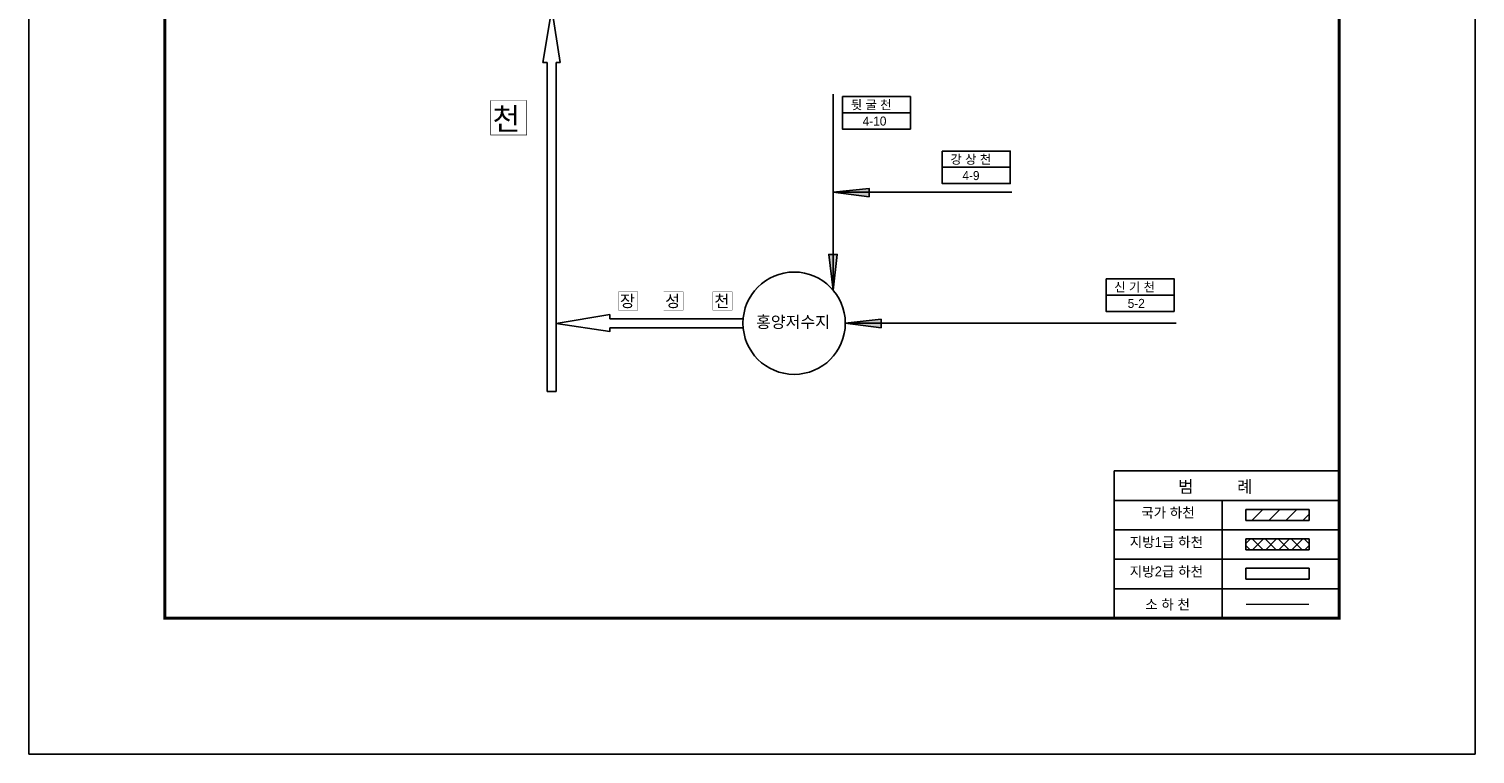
# Model space of a CAD drawing. Header units: millimetres. Extents: x 86260 to 374702, y -67927 to -24417.
# Tile 6 of 19: x 165626 to 190533, y -62317 to -49826. Entities that reach past the tile are written whole.
import ezdxf

# ---------------------------------------------------------------- set-up
doc = ezdxf.new("R2010")
doc.units = ezdxf.units.MM
doc.layers.get('DEFPOINTS').update_dxf_attribs({"color": 60})
for name, color, linetype in [('국가하천', 5, 'Continuous'), ('금회하천', 20, 'Continuous'), ('범례박스', 7, 'Continuous'), ('지방1급하천', 221, 'Continuous'), ('지방2급하천', 4, 'Continuous'), ('하천명', 7, 'Continuous'), ('행정구역명', 80, 'Continuous')]:
    doc.layers.add(name, color=color, linetype=linetype)
doc.styles.add('한글', font='Dotum.ttf')

msp = doc.modelspace()

# ---------------------------------------------------------------- hatches: boundary and pattern name
at = {"layer": '국가하천'}
h = msp.add_hatch(dxfattribs=at)
h.set_pattern_fill('ANSI31', color=256, scale=65, style=0)
h.set_pattern_definition([(45, (46717.38, -77435.22), (-145.92916, 145.92916), [])])
h.paths.add_polyline_path([(186586, -58102), (186586, -58291), (187676, -58291), (187676, -58102)])
at = {"layer": '금회하천'}
h = msp.add_hatch(color=256, dxfattribs=at)
h.paths.add_polyline_path([(180097, -52572), (180097, -52640), (179479, -52640)])
h.paths.add_polyline_path([(179479, -52640), (180097, -52640), (180097, -52717)])
h = msp.add_hatch(color=256, dxfattribs=at)
h.paths.add_polyline_path([(179547, -53710), (179479, -53710), (179479, -54328)])
h.paths.add_polyline_path([(179479, -54328), (179479, -53710), (179402, -53710)])
h = msp.add_hatch(color=256, dxfattribs=at)
h.paths.add_polyline_path([(180304, -54827), (180304, -54895), (179685, -54895)])
h.paths.add_polyline_path([(179685, -54895), (180304, -54895), (180304, -54972)])
at = {"layer": '지방1급하천'}
h = msp.add_hatch(dxfattribs=at)
h.set_pattern_fill('ANSI37', color=256, scale=50, style=0)
h.set_pattern_definition([(45, (79365.47, 0), (-112.2532, 112.2532), []), (135, (79365.47, 0), (-112.2532, -112.2532), [])])
h.paths.add_polyline_path([(186586, -58610), (186586, -58798), (187676, -58798), (187676, -58610)])

# ---------------------------------------------------------------- linework, layer by layer
for const_width in [50, 30]:
    msp.add_lwpolyline([(167966, -31333), (188192, -31333), (188192, -59976), (167966, -59976)], close=True, dxfattribs=dict(const_width=const_width))
for points in [[(179638, -50990), (180809, -50990), (180809, -51271), (179638, -51271)], [(179638, -51271), (180809, -51271), (180809, -51552), (179638, -51552)], [(181356, -51929), (182526, -51929), (182526, -52210), (181356, -52210)], [(181356, -52210), (182526, -52210), (182526, -52490), (181356, -52490)], [(184177, -54130), (185348, -54130), (185348, -54411), (184177, -54411)], [(184177, -54411), (185348, -54411), (185348, -54692), (184177, -54692)]]:
    msp.add_lwpolyline(points, close=True)
at = {"layer": 'DEFPOINTS', "color": 62}
msp.add_lwpolyline([(165626, -27781), (190533, -27781), (190533, -62317), (165626, -62317)], close=True, dxfattribs=at)
at = {"layer": '국가하천'}
for points in [[(186586, -58102), (187676, -58102)], [(186586, -58102), (186586, -58291)], [(187676, -58102), (187676, -58291)], [(186586, -58291), (187676, -58291)]]:
    msp.add_lwpolyline(points, dxfattribs=at)
msp.add_circle((178805, -54895), 881, dxfattribs=at)
at = {"layer": '금회하천'}
for points in [[(179479, -54328), (179479, -50952)], [(179479, -52640), (180097, -52572), (180097, -52717), (179479, -52640)], [(179479, -52640), (182556, -52640)], [(179479, -54328), (179547, -53710), (179402, -53710), (179479, -54328)], [(179685, -54895), (180304, -54827), (180304, -54972), (179685, -54895)], [(179685, -54895), (185383, -54895)]]:
    msp.add_lwpolyline(points, dxfattribs=at)
at = {"layer": '금회하천', "linetype": 'Continuous', "const_width": 20.8, "flags": 128}
msp.add_lwpolyline([(186588, -59736), (187674, -59736)], dxfattribs=at)
at = {"layer": '범례박스'}
for p, q in [((184318, -57439), (188192, -57439)), ((184318, -57439), (184318, -59976)), ((184318, -57947), (188192, -57947)), ((186175, -57947), (186175, -59976)), ((184318, -58454), (188192, -58454)), ((184318, -58961), (188192, -58961)), ((184318, -59469), (188192, -59469)), ((184318, -59976), (188192, -59976)), ((184318, -59976), (188192, -59976)), ((184318, -59976), (188192, -59976)), ((184318, -59976), (188192, -59976)), ((184318, -59976), (188192, -59976)), ((184318, -59976), (188192, -59976)), ((184318, -59976), (188192, -59976)), ((184318, -59976), (188192, -59976))]:
    msp.add_line(p, q, dxfattribs=at)
for points, const_width in [([(188192, -57244), (188192, -59976)], 16), ([(184318, -57439), (188192, -57439)], 20.8), ([(184318, -57439), (184318, -59976)], 20.8), ([(184318, -59976), (188192, -59976)], 20.8)]:
    msp.add_lwpolyline(points, dxfattribs=dict(at, const_width=const_width))
at = {"layer": '지방1급하천'}
for points in [[(186586, -58610), (187676, -58610)], [(186586, -58610), (186586, -58798)], [(187676, -58610), (187676, -58798)], [(186586, -58798), (187676, -58798)]]:
    msp.add_lwpolyline(points, dxfattribs=at)
at = {"layer": '지방2급하천'}
msp.add_line((174552, -56069), (174706, -56069), dxfattribs=at)
for points in [[(174552, -50403), (174479, -50403), (174633, -49481)], [(174633, -49481), (174773, -50403), (174706, -50403)], [(174552, -56069), (174552, -50403)], [(174706, -56069), (174706, -50403)], [(175629, -54818), (175629, -54746), (174706, -54899)], [(174706, -54899), (175629, -55039), (175629, -54973)], [(177927, -54818), (175629, -54818)], [(177927, -54973), (175629, -54973)], [(186586, -59117), (187676, -59117)], [(186586, -59117), (186586, -59306)], [(187676, -59117), (187676, -59306)], [(186586, -59306), (187676, -59306)]]:
    msp.add_lwpolyline(points, dxfattribs=at)
at = {"layer": '하천명'}
for points, const_width in [([(173580, -51059), (174200, -51059), (174200, -51652), (173580, -51652)], 9.78), ([(175780, -54353), (176114, -54353), (176114, -54672), (175780, -54672)], 5.27), ([(176558, -54353), (176892, -54353), (176892, -54672), (176558, -54672)], 5.27), ([(177405, -54353), (177739, -54353), (177739, -54672), (177405, -54672)], 5.27)]:
    msp.add_lwpolyline(points, close=True, dxfattribs=dict(at, const_width=const_width))

# ---------------------------------------------------------------- texts
at = {"layer": '하천명', "style": '한글'}
for s, height, p in [('뒷 굴 천', 156, (179781, -51211, 312)), ('천', 380, (173611, -51566, 760)), ('4-10', 156, (179986, -51491, 312)), ('강 상 천', 156, (181498, -52149, 312)), ('4-9', 156, (181703, -52430, 312)), ('신 기 천', 156, (184319, -54351, 312)), ('장', 205, (175806, -54616, 410)), ('성', 205, (176584, -54616, 410)), ('천', 205, (177431, -54616, 410)), ('5-2', 156, (184550, -54632, 312)), ('홍양저수지', 202.8, (178150, -54975, 406))]:
    msp.add_text(s, height=height, dxfattribs=at).set_placement(p)
at = {"layer": '행정구역명', "color": 0, "linetype": 'Continuous', "style": '한글'}
for s, height, p in [('범          례', 208, (185419, -57814)), ('국가 하천', 171.6, (184782, -58244)), ('지방1급 하천', 171.6, (184585, -58751)), ('지방2급 하천', 171.6, (184585, -59258)), ('소 하 천', 171.6, (184852, -59826))]:
    msp.add_text(s, height=height, dxfattribs=at).set_placement(p)

doc.saveas('drawing.dxf')
